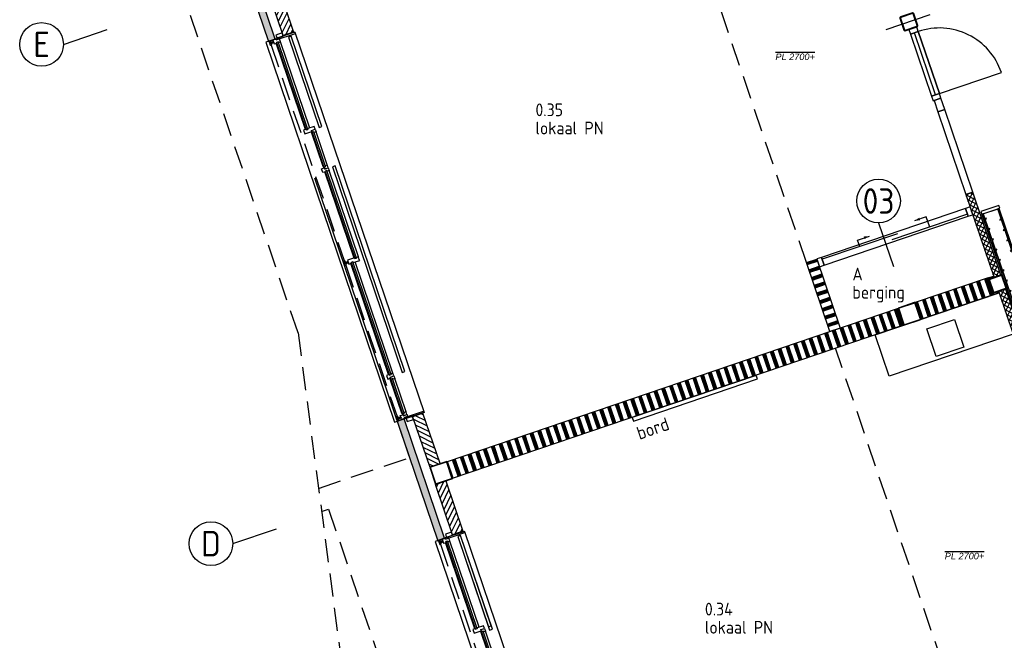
# Model space of a CAD drawing. Header units: millimetres. Extents: x -30480 to 214890, y -181324 to 108676.
# Tile 3 of 48: x 38346 to 51875, y -159787 to -151265. Entities that reach past the tile are written whole.
import ezdxf
from ezdxf.enums import TextEntityAlignment as Align
from ezdxf.xclip import XClip

# ---------------------------------------------------------------- set-up
doc = ezdxf.new("R2010")
doc.units = ezdxf.units.MM
doc.header["$LTSCALE"] = 100
doc.header["$XCLIPFRAME"] = 2
for name, pattern in [('082403 X-ref$0$DASHDOT2', [12.7, 6.35, -3.175, 0, -3.175]), ('082403 X-ref$0$DASHED2', [9.525, 6.35, -3.175]), ('082403 X-ref$0$HIDDEN2', [4.7625, 3.175, -1.5875])]:
    doc.linetypes.add(name, pattern=pattern)
for name, color, linetype in [('082403 X-ref$0$Alg-Dun-Arc', 8, 'Continuous'), ('082403 X-ref$0$bib', 253, 'Continuous'), ('082403 X-ref$0$BiKoz-Draai-Az', 253, 'Continuous'), ('082403 X-ref$0$BiKoz-Hout-Az', 253, 'Continuous'), ('082403 X-ref$0$BiKoz-Hout-Drs', 253, 'Continuous'), ('082403 X-ref$0$BiWand-Alg-Arc', 8, 'Continuous'), ('082403 X-ref$0$BiWand-Syst-Drs', 253, 'Continuous'), ('082403 X-ref$0$BuKoz-Alum-Az', 253, 'Continuous'), ('082403 X-ref$0$BuWand-Alg-Arc', 253, 'Continuous'), ('082403 X-ref$0$BuWand-Bakst-Drs', 253, 'Continuous'), ('082403 X-ref$0$Construct-Staal-Drs', 253, 'Continuous'), ('082403 X-ref$0$DakAfw-Alg-Az', 253, 'Continuous'), ('082403 X-ref$0$DIM25', 8, 'Continuous'), ('082403 X-ref$0$Hulplaag-Alg-Az', 253, 'Continuous'), ('082403 X-ref$0$Inricht-Alg-Az', 253, 'Continuous'), ('082403 X-ref$0$kozijn', 8, 'Continuous'), ('082403 X-ref$0$kozijn1', 8, 'Continuous'), ('082403 X-ref$0$MTXT18-100', 253, 'Continuous'), ('082403 X-ref$0$MTXT25-1', 253, 'Continuous'), ('082403 X-ref$0$MTXT35-1', 253, 'Continuous'), ('082403 X-ref$0$Plafond-Hout-Drs', 8, 'Continuous'), ('082403 X-ref$0$Stramien-Alg-Az', 9, '082403 X-ref$0$DASHDOT2'), ('082403 X-ref$0$Stramien-Alg-Drs', 8, 'Continuous'), ('082403 X-ref$0$Stramien-Alg-Txt', 253, 'Continuous'), ('082403 X-ref$0$TXT18', 253, 'Continuous')]:
    doc.layers.add(name, color=color, linetype=linetype)
doc.styles.add('082403 X-ref$0$BOS', font='isocp.shx')
doc.styles.add('082403 X-ref$0$BOS3', font='isocp.shx')
doc.styles.add('082403 X-ref$0$Standard', font='isocp.shx')
pattern_1 = [(108.75, (0, 0), (-106.52964, -36.16194), []), (108.75, (5.92, 2.01), (-106.52964, -36.16194), []), (108.75, (11.84, 4.02), (-106.52964, -36.16194), []), (108.75, (17.75, 6.03), (-106.52964, -36.16194), []), (108.75, (23.67, 8.04), (-106.52964, -36.16194), []), (108.75, (29.59, 10.04), (-106.52964, -36.16194), []), (108.75, (35.51, 12.05), (-106.52964, -36.16194), [])]

# ---------------------------------------------------------------- blocks, each defined once
blk = doc.blocks.new('082403 X-ref$0$spoelblok1800x600')
at = {"layer": '082403 X-ref$0$Inricht-Alg-Az', "linetype": 'Continuous'}
blk.add_lwpolyline([(1800, 0), (1800, 600), (0, 600), (0, 0)], close=True, dxfattribs=at)
at = {"layer": '082403 X-ref$0$Inricht-Alg-Az', "linetype": 'Continuous', "ltscale": 0.5}
blk.add_lwpolyline([(700, 50), (1100, 50), (1100, 450), (700, 450)], close=True, dxfattribs=at)
blk = doc.blocks.new('082403 X-ref$0$binkozschuif')
at = {"layer": '082403 X-ref$0$BiKoz-Hout-Az', "linetype": 'Continuous'}
for p, q in [((67, 85), (1163, 85)), ((1063, 28), (2158, 28))]:
    blk.add_line(p, q, dxfattribs=at)
at = {"layer": '082403 X-ref$0$BiKoz-Hout-Az'}
for p, q in [((615, 85), (615, -65)), ((1610, 28), (1610, -65)), ((615, -65), (785, -65)), ((1610, -65), (1440, -65))]:
    blk.add_line(p, q, dxfattribs=at)
blk.add_lwpolyline([(67, 0), (2158, 0), (2158, 114), (67, 114)], close=True, dxfattribs=at)
for points in [[(785, -65, 0, 37.5, 0), (710, -65, 37.5, 37.5, 0)], [(1440, -65, 0, 37.5, 0), (1515, -65, 37.5, 37.5, 0)]]:
    blk.add_lwpolyline(points, format="xyseb", dxfattribs=at)
at = {"layer": '082403 X-ref$0$BiKoz-Hout-Drs'}
for points in [[(0, 0), (67, 0), (67, 114), (0, 114)], [(2158, 0), (2225, 0), (2225, 114), (2158, 114)]]:
    blk.add_lwpolyline(points, close=True, dxfattribs=at)
blk = doc.blocks.new('082403 X-ref$0$kapstok leerkotte 25x')
at = {"layer": '082403 X-ref$0$Inricht-Alg-Az'}
for points in [[(20, 1950), (0, 1950)], [(0, 1950), (250, 1950)], [(230, 0), (230, 1950)], [(230, 1950), (250, 1950)], [(250, 0), (250, 1950)], [(0, 0), (250, 0)]]:
    blk.add_lwpolyline(points, dxfattribs=at)
at = {"layer": '082403 X-ref$0$Inricht-Alg-Az', "color": 9}
for points in [[(20, 1950), (20, 0), (0, 0), (0, 1950)], [(20, 1870), (40, 1870), (40, 1880), (20, 1880)], [(20, 1720), (40, 1720), (40, 1730), (20, 1730)], [(20, 1570), (40, 1570), (40, 1580), (20, 1580)], [(20, 1420), (40, 1420), (40, 1430), (20, 1430)], [(20, 1270), (40, 1270), (40, 1280), (20, 1280)], [(20, 1120), (40, 1120), (40, 1130), (20, 1130)], [(20, 970), (40, 970), (40, 980), (20, 980)], [(20, 820), (40, 820), (40, 830), (20, 830)], [(20, 670), (40, 670), (40, 680), (20, 680)], [(20, 520), (40, 520), (40, 530), (20, 530)], [(20, 370), (40, 370), (40, 380), (20, 380)], [(20, 220), (40, 220), (40, 230), (20, 230)], [(20, 70), (40, 70), (40, 80), (20, 80)]]:
    blk.add_lwpolyline(points, close=True, dxfattribs=at)
blk.add_lwpolyline([(20, 0), (20, 1950)], dxfattribs=at)
at = {"layer": '082403 X-ref$0$Inricht-Alg-Az'}
for points in [[(230, 1950), (230, 0), (250, 0), (250, 1950)], [(210, 1795), (230, 1795), (230, 1805), (210, 1805)], [(210, 1645), (230, 1645), (230, 1655), (210, 1655)], [(210, 1495), (230, 1495), (230, 1505), (210, 1505)], [(210, 1345), (230, 1345), (230, 1355), (210, 1355)], [(210, 1195), (230, 1195), (230, 1205), (210, 1205)], [(210, 1045), (230, 1045), (230, 1055), (210, 1055)], [(210, 895), (230, 895), (230, 905), (210, 905)], [(210, 745), (230, 745), (230, 755), (210, 755)], [(210, 595), (230, 595), (230, 605), (210, 605)], [(210, 445), (230, 445), (230, 455), (210, 455)], [(210, 295), (230, 295), (230, 305), (210, 305)], [(210, 145), (230, 145), (230, 155), (210, 155)]]:
    blk.add_lwpolyline(points, close=True, dxfattribs=at)
at = {"layer": '082403 X-ref$0$Hulplaag-Alg-Az', "insert": (337, 471), "char_height": 50, "width": 1235.48, "attachment_point": 1, "rotation": 270, "style": '082403 X-ref$0$Standard'}
blk.add_mtext('{\\fArial|b0|i0|c0|p34;leerkotte k2519}', dxfattribs=at)
blk = doc.blocks.new('082403 X-ref$0$dtboord01')
at = {"layer": '082403 X-ref$0$Inricht-Alg-Az'}
blk.add_lwpolyline([(0, -50), (1800, -50), (1800, 0), (0, 0)], close=True, dxfattribs=at)
at = {"layer": '082403 X-ref$0$MTXT18-100', "style": '082403 X-ref$0$BOS3'}
blk.add_text('bord', height=180, dxfattribs=at).set_placement((-5, -322))
blk = doc.blocks.new('082403 X-ref$0$binkozdeur1034')
at = {"layer": '082403 X-ref$0$BiKoz-Draai-Az'}
blk.add_lwpolyline([(967, 0), (67, 0), (67, -900, 0.414214)], format="xyb", close=True, dxfattribs=at)
at = {"layer": '082403 X-ref$0$BiKoz-Hout-Az'}
blk.add_line((67, 57), (967, 57), dxfattribs=at)
blk.add_lwpolyline([(67, 0), (967, 0), (967, 114), (67, 114)], close=True, dxfattribs=at)
at = {"layer": '082403 X-ref$0$BiKoz-Hout-Drs'}
for points in [[(0, 0), (67, 0), (67, 114), (0, 114)], [(967, 0), (1034, 0), (1034, 114), (967, 114)]]:
    blk.add_lwpolyline(points, close=True, dxfattribs=at)
blk = doc.blocks.new('082403 X-ref$0$_K200x10')
at = {"layer": '082403 X-ref$0$Construct-Staal-Drs'}
for points in [[(85, 100), (-85, 100, 0.414214), (-100, 85), (-100, -85, 0.414214), (-85, -100), (85, -100, 0.414214), (100, -85), (100, 85, 0.414214)], [(85, 90), (-85, 90, 0.414214), (-90, 85), (-90, -85, 0.414214), (-85, -90), (85, -90, 0.414214), (90, -85), (90, 85, 0.414214)]]:
    blk.add_lwpolyline(points, format="xyb", close=True, dxfattribs=at)
blk = doc.blocks.new('082403 X-ref$0$ruimtenummer met m2_1')
at = {"layer": '082403 X-ref$0$MTXT25-1', "style": '082403 X-ref$0$BOS'}
blk.add_attdef('OPPERVLAKTE', (0, 498), '', height=250, dxfattribs=at)
at = {"layer": '082403 X-ref$0$MTXT35-1', "style": '082403 X-ref$0$BOS'}
for tag, p in [('RUIMTENUMMER', (-8, 1448)), ('RUIMTENAAM', (-8, 948))]:
    blk.add_attdef(tag, p, '', height=350, dxfattribs=at)
blk = doc.blocks.new('*U79')
at = {"layer": '082403 X-ref$0$Construct-Staal-Drs'}
for points in [[(110, 125), (-110, 125, 0.4142136), (-125, 110), (-125, -110, 0.4142136), (-110, -125), (110, -125, 0.4142136), (125, -110), (125, 110, 0.4142136)], [(110, 118.7), (-110, 118.7, 0.4142136), (-118.7, 110), (-118.7, -110, 0.4142136), (-110, -118.7), (110, -118.7, 0.4142136), (118.7, -110), (118.7, 110, 0.4142136)]]:
    blk.add_lwpolyline(points, format="xyb", close=True, dxfattribs=at)
blk = doc.blocks.new('082403 X-ref')
at = {"layer": '082403 X-ref$0$Alg-Dun-Arc'}
h = blk.add_hatch(dxfattribs=at)
h.set_pattern_fill('SWAND', color=8, style=0)
h.set_pattern_definition([(108.75, (-329.45, 970.52), (-106.52964, -36.16194), []), (108.75, (-323.53, 972.53), (-106.52964, -36.16194), []), (108.75, (-317.61, 974.54), (-106.52964, -36.16194), []), (108.75, (-311.69, 976.55), (-106.52964, -36.16194), []), (108.75, (-305.77, 978.56), (-106.52964, -36.16194), []), (108.75, (-299.86, 980.57), (-106.52964, -36.16194), []), (108.75, (-293.94, 982.58), (-106.52964, -36.16194), [])])
h.paths.add_polyline_path([(2205, 18702), (1182, 18355), (1259, 18128), (2282, 18475)])
h = blk.add_hatch(dxfattribs=at)
h.set_pattern_fill('SWAND', color=8, style=0)
h.set_pattern_definition(pattern_1)
h.paths.add_polyline_path([(2281, 18728), (2205, 18702), (2212, 18684), (2288, 18709)])
h = blk.add_hatch(dxfattribs=at)
h.set_pattern_fill('SWAND', color=8, style=0)
h.set_pattern_definition(pattern_1)
h.paths.add_polyline_path([(2352, 18520), (2276, 18494), (2282, 18475), (2359, 18501)])
h = blk.add_hatch(dxfattribs=at)
h.set_pattern_fill('SWAND', color=8, style=0)
h.set_pattern_definition([(108.75, (21771.75, 7390.51), (-106.52964, -36.16194), []), (108.75, (21777.67, 7392.52), (-106.52964, -36.16194), []), (108.75, (21783.59, 7394.53), (-106.52964, -36.16194), []), (108.75, (21789.51, 7396.54), (-106.52964, -36.16194), []), (108.75, (21795.42, 7398.55), (-106.52964, -36.16194), []), (108.75, (21801.34, 7400.56), (-106.52964, -36.16194), []), (108.75, (21807.26, 7402.57), (-106.52964, -36.16194), [])])
h.paths.add_polyline_path([(-5228, 16179), (-5151, 15952), (1047, 18056), (970, 18283)])
at = {"layer": '082403 X-ref$0$BiWand-Alg-Arc'}
h = blk.add_hatch(dxfattribs=at)
h.set_pattern_fill('_USER', color=8, scale=50, angle=45, style=0, double=1, pattern_type=0)
h.set_pattern_definition([(63.75, (-884.164, -412.067), (-44.84364, 22.11443), []), (153.75, (-884.164, -412.067), (-22.11443, -44.84364), [])])
h.paths.add_polyline_path([(1902, 19846), (2288, 18709), (2382, 18741), (1997, 19878)])
h = blk.add_hatch(dxfattribs=at)
h.set_pattern_fill('SWAND', color=8, angle=90, style=0)
h.set_pattern_definition([(198.75, (28.82, 9.78), (36.16194, -106.52964), []), (198.75, (26.81, 15.7), (36.16194, -106.52964), []), (198.75, (24.8, 21.62), (36.16194, -106.52964), []), (198.75, (22.8, 27.54), (36.16194, -106.52964), []), (198.75, (20.79, 33.46), (36.16194, -106.52964), []), (198.75, (18.78, 39.38), (36.16194, -106.52964), []), (198.75, (16.77, 45.29), (36.16194, -106.52964), [])])
h.paths.add_polyline_path([(-147, 18960), (-289, 18912), (33, 17965), (175, 18013)])
h = blk.add_hatch(dxfattribs=at)
h.set_pattern_fill('_USER', color=8, scale=50, angle=45, style=0, double=1, pattern_type=0)
h.set_pattern_definition([(333.75, (-11804.783, 31759.04), (-22.11443, -44.84364), []), (243.75, (-11804.783, 31759.04), (-44.84364, 22.11443), [])])
h.paths.add_polyline_path([(2738, 17384), (2352, 18520), (2447, 18552), (2832, 17416)])
at = {"layer": '082403 X-ref$0$BuWand-Alg-Arc'}
for points in [[(-8145, 23622), (-8240, 23590), (-7683, 21950), (-7589, 21982)], [(-5818, 16767), (-5913, 16735), (-5356, 15094), (-5261, 15127)]]:
    blk.add_hatch(color=8, dxfattribs=at).paths.add_polyline_path(points)
h = blk.add_hatch(dxfattribs=at)
h.set_pattern_fill('ANSI31', color=8, scale=18, style=0)
h.set_pattern_definition([(63.75, (-3617.49, 14063.546), (-51.25628, 25.2768), [])])
h.paths.add_polyline_path([(-7571, 22771), (-7713, 22723), (-7478, 22030), (-7336, 22079)])
h = blk.add_hatch(dxfattribs=at)
h.set_pattern_fill('ANSI31', color=8, scale=18, style=0)
h.set_pattern_definition([(333.75, (-7488.304, 25466.593), (-25.2768, -51.25628), [])])
h.paths.add_polyline_path([(-5466, 16104), (-5324, 16152), (-5559, 16844), (-5701, 16796)])
h = blk.add_hatch(dxfattribs=at)
h.set_pattern_fill('ANSI31', color=8, scale=18, style=0)
h.set_pattern_definition([(63.75, (-1290.27, 7207.77), (-51.25628, 25.2768), [])])
h.paths.add_polyline_path([(-5244, 15915), (-5386, 15867), (-5151, 15175), (-5009, 15223)])
at = {"color": 8}
for p, q in [((-5042, 15165), (-5080, 15152)), ((-4605, 13878), (-5042, 15165)), ((-5080, 15152), (-4643, 13865)), ((-4643, 13865), (-4605, 13878))]:
    blk.add_line(p, q, dxfattribs=at)
at = {"layer": '082403 X-ref$0$BiKoz-Hout-Drs', "color": 8}
for points in [[(1516, 20982), (1611, 21014), (1558, 21171), (1463, 21139)], [(1902, 19846), (1997, 19878), (1611, 21014), (1516, 20982)]]:
    blk.add_lwpolyline(points, close=True, dxfattribs=at)
at = {"layer": '082403 X-ref$0$BiWand-Syst-Drs', "color": 8}
for points in [[(2288, 18709), (2382, 18741), (1997, 19878), (1902, 19846)], [(175, 18013), (33, 17965), (-289, 18912), (-147, 18960)], [(1284, 18136), (2282, 18475), (2205, 18702), (1206, 18363)], [(2288, 18709), (2212, 18684), (2205, 18702), (2281, 18728)], [(2352, 18520), (2447, 18552), (2832, 17416), (2738, 17384)], [(2352, 18520), (2276, 18494), (2282, 18475), (2359, 18501)], [(-5151, 15952), (1047, 18056), (970, 18283), (-5228, 16179)]]:
    blk.add_lwpolyline(points, close=True, dxfattribs=at)
at = {"layer": '082403 X-ref$0$BuKoz-Alum-Az', "color": 8}
blk.add_line((-7048, 20078), (-5711, 16140), dxfattribs=at)
at = {"layer": '082403 X-ref$0$BuWand-Bakst-Drs', "color": 8}
for points in [[(-7683, 21950), (-7589, 21982), (-8145, 23622), (-8240, 23590)], [(-7713, 22723), (-7571, 22771), (-7336, 22079), (-7478, 22030)], [(-5466, 16104), (-5324, 16152), (-5559, 16844), (-5701, 16796)], [(-5356, 15094), (-5261, 15127), (-5818, 16767), (-5913, 16735)], [(-5386, 15867), (-5244, 15915), (-5009, 15223), (-5151, 15175)]]:
    blk.add_lwpolyline(points, close=True, dxfattribs=at)
at = {"layer": '082403 X-ref$0$DakAfw-Alg-Az', "color": 8, "linetype": '082403 X-ref$0$HIDDEN2'}
for p, q in [((-7275, 17948), (-10971, 28835)), ((-7275, 17948), (-4982, 531)), ((-6994, 15812), (-5744, 16236))]:
    blk.add_line(p, q, dxfattribs=at)
blk.add_lwpolyline([(-6952, 15495), (-6856, 15528), (-4629, 8969), (-6030, 8493)], dxfattribs=at)
at = {"layer": '082403 X-ref$0$DIM25', "color": 8, "linetype": '082403 X-ref$0$DASHDOT2'}
blk.add_line((807, 22114), (1456, 22334), dxfattribs=at)
at = {"layer": '082403 X-ref$0$DIM25', "color": 8, "linetype": '082403 X-ref$0$DASHED2', "ltscale": 0.01}
for p, q in [((-7653, 21927), (-7601, 21944)), ((-6627, 18905), (-6575, 18922)), ((-5903, 16772), (-5851, 16789)), ((-5326, 15071), (-5274, 15089))]:
    blk.add_line(p, q, dxfattribs=at)
at = {"layer": '082403 X-ref$0$Inricht-Alg-Az', "color": 8}
blk.add_lwpolyline([(2120, 19576), (2366, 19660), (2353, 19698), (2107, 19614)], close=True, dxfattribs=at)
at = {"layer": '082403 X-ref$0$kozijn', "color": 8, "linetype": '082403 X-ref$0$HIDDEN2'}
for p, q in [((-7646, 21900), (-6638, 18929)), ((-6620, 18878), (-5914, 16797)), ((-5319, 15045), (-4310, 12073))]:
    blk.add_line(p, q, dxfattribs=at)
at = {"layer": '082403 X-ref$0$kozijn', "color": 8}
for points in [[(-7317, 22078), (-7317, 22078), (-5544, 16856), (-5544, 16856)], [(-7589, 21982), (-7719, 21938), (-5949, 16722), (-5818, 16767)], [(-6518, 18913), (-6521, 18922), (-6545, 18914), (-6542, 18905)], [(-6542, 18905), (-6545, 18914), (-6521, 18922), (-6518, 18913)], [(-4990, 15222), (-4990, 15222), (-3217, 10001), (-3217, 10001)], [(-5261, 15127), (-5392, 15082), (-3622, 9867), (-3491, 9911)]]:
    blk.add_lwpolyline(points, dxfattribs=at)
for points in [[(-7407, 22008), (-6986, 20769), (-6949, 20781), (-7369, 22020)], [(-6803, 20228), (-5844, 17402), (-5806, 17415), (-6765, 20241)], [(-6428, 18943), (-6433, 18957), (-6445, 18994), (-6474, 18985), (-6471, 18975), (-6494, 18967), (-6498, 18977), (-6594, 18944), (-6577, 18893), (-6542, 18905), (-6545, 18914), (-6521, 18922), (-6518, 18913)], [(-6622, 18914), (-6617, 18900), (-6583, 18911), (-6588, 18926)], [(-5790, 16772), (-5776, 16729), (-5691, 16758), (-5705, 16801)], [(-5080, 15152), (-4659, 13913), (-4621, 13926), (-5042, 15165)]]:
    blk.add_lwpolyline(points, close=True, dxfattribs=at)
at = {"layer": '082403 X-ref$0$kozijn1', "color": 8}
for p, q in [((-7173, 20741), (-7574, 21925)), ((-7114, 20761), (-7516, 21945)), ((-6873, 20253), (-7027, 20708)), ((-6931, 20232), (-7086, 20688)), ((-6504, 18974), (-6906, 20158)), ((-6445, 18994), (-6847, 20178)), ((-6030, 17374), (-6548, 18902)), ((-5971, 17394), (-6490, 18922)), ((-5791, 16865), (-5946, 17320)), ((-5850, 16844), (-6004, 17300)), ((-4845, 13885), (-5247, 15069)), ((-4787, 13906), (-5188, 15089)), ((-4604, 13377), (-4758, 13832)), ((-4545, 13397), (-4700, 13852))]:
    blk.add_line(p, q, dxfattribs=at)
for points in [[(-7580, 21989), (-7574, 21972), (-7311, 22061), (-7317, 22078)], [(-7578, 22038), (-7563, 21995), (-7478, 22024), (-7493, 22067)], [(-7673, 21948), (-7656, 21897), (-7637, 21904), (-7654, 21955)], [(-7648, 21936), (-7643, 21922), (-7609, 21934), (-7614, 21948)], [(-7530, 21987), (-7530, 21987), (-7576, 21971), (-7579, 21980), (-7620, 21966), (-7603, 21915), (-7568, 21927), (-7571, 21937), (-7547, 21945), (-7544, 21935), (-7516, 21945)], [(-7571, 21937), (-7163, 20734), (-7139, 20742), (-7547, 21945)], [(-7040, 20745), (-7052, 20782), (-7142, 20752), (-7139, 20742), (-7163, 20734), (-7166, 20744), (-7201, 20732), (-7184, 20680), (-7084, 20714), (-7089, 20728)], [(-7040, 20744), (-7027, 20708), (-7055, 20698), (-7059, 20707), (-7082, 20699), (-7079, 20690), (-7086, 20688), (-7093, 20708), (-7078, 20713), (-7084, 20729)], [(-7082, 20699), (-6921, 20225), (-6898, 20233), (-7059, 20707)], [(-6860, 20215), (-6847, 20178), (-6876, 20168), (-6879, 20178), (-6903, 20170), (-6899, 20160), (-6934, 20148), (-6952, 20199), (-6914, 20212), (-6909, 20198)], [(-6860, 20215), (-6872, 20252), (-6901, 20243), (-6898, 20233), (-6921, 20225), (-6925, 20235), (-6931, 20232), (-6924, 20212), (-6910, 20217), (-6905, 20200)], [(-6903, 20170), (-6494, 18967), (-6471, 18975), (-6879, 20178)], [(-6647, 18926), (-6630, 18875), (-6611, 18881), (-6628, 18932)], [(-6545, 18914), (-6020, 17367), (-5996, 17375), (-6521, 18922)], [(-5958, 17357), (-5971, 17394), (-5999, 17384), (-5996, 17375), (-6020, 17367), (-6023, 17376), (-6058, 17364), (-6041, 17313), (-6003, 17326), (-6008, 17340)], [(-5958, 17356), (-5946, 17320), (-5974, 17310), (-5977, 17319), (-6001, 17311), (-5998, 17302), (-6004, 17300), (-6011, 17320), (-5997, 17325), (-6003, 17341)], [(-6001, 17311), (-5840, 16837), (-5816, 16845), (-5977, 17319)], [(-5923, 16793), (-5906, 16742), (-5887, 16749), (-5904, 16800)], [(-5893, 16767), (-5898, 16781), (-5864, 16793), (-5859, 16779)], [(-5778, 16827), (-5769, 16799), (-5797, 16790), (-5797, 16790), (-5815, 16783), (-5812, 16774), (-5853, 16760), (-5870, 16811), (-5832, 16824), (-5828, 16810)], [(-5779, 16827), (-5791, 16864), (-5819, 16855), (-5816, 16845), (-5840, 16837), (-5843, 16847), (-5850, 16844), (-5843, 16824), (-5829, 16829), (-5823, 16812)], [(-5807, 16767), (-5813, 16784), (-5550, 16873), (-5544, 16856)], [(-5252, 15133), (-5247, 15116), (-4984, 15205), (-4990, 15222)], [(-5251, 15182), (-5236, 15139), (-5151, 15168), (-5165, 15211)], [(-5346, 15093), (-5329, 15041), (-5310, 15048), (-5327, 15099)], [(-5321, 15081), (-5316, 15066), (-5282, 15078), (-5287, 15092)], [(-5203, 15131), (-5203, 15131), (-5249, 15115), (-5252, 15124), (-5293, 15111), (-5276, 15059), (-5241, 15071), (-5244, 15081), (-5220, 15089), (-5217, 15080), (-5188, 15089)], [(-5244, 15081), (-4835, 13878), (-4812, 13886), (-5220, 15089)], [(-4713, 13889), (-4725, 13926), (-4815, 13896), (-4812, 13886), (-4835, 13878), (-4839, 13888), (-4874, 13876), (-4856, 13825), (-4757, 13858), (-4762, 13873)], [(-4712, 13889), (-4700, 13852), (-4728, 13842), (-4731, 13852), (-4755, 13843), (-4752, 13834), (-4758, 13832), (-4765, 13852), (-4751, 13857), (-4757, 13873)], [(-4755, 13843), (-4594, 13369), (-4570, 13377), (-4731, 13852)]]:
    blk.add_lwpolyline(points, close=True, dxfattribs=at)
at = {"layer": '082403 X-ref$0$Plafond-Hout-Drs', "color": 8, "linetype": '082403 X-ref$0$HIDDEN2'}
for p, q in [((-289, 18912), (-2218, 24593)), ((2038, 12056), (110, 17738))]:
    blk.add_line(p, q, dxfattribs=at)
at = {"layer": '082403 X-ref$0$Stramien-Alg-Az'}
for p, q in [((-10499, 21909), (-9683, 22186)), ((701, 19459), (1017, 18528)), ((-8172, 15053), (-7489, 15285))]:
    blk.add_line(p, q, dxfattribs=at)
at = {"layer": '082403 X-ref$0$Stramien-Alg-Drs'}
for centre in [(-10799, 21909), (701, 19759), (-8472, 15053)]:
    blk.add_circle(centre, 300, dxfattribs=at)
at = {"layer": '082403 X-ref$0$bib', "color": 8}
for name, p, rotation in [('082403 X-ref$0$_K200x10', (1117, 22219), 18.75), ('082403 X-ref$0$binkozdeur1034', (1558, 21171), 108.7499999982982), ('082403 X-ref$0$binkozschuif', (1959, 19678), 198.7499999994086), ('082403 X-ref$0$kapstok leerkotte 25x', (2747, 17730), 18.7499999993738), ('082403 X-ref$0$_K200x10', (2339, 18621), 18.74999999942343), ('*U79', (1127, 18210), 18.75000000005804), ('082403 X-ref$0$dtboord01', (-2684, 16784), 18.74999999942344), ('*U79', (-5308, 16025), 18.7500000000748)]:
    blk.add_blockref(name, p, dxfattribs=dict(at, rotation=rotation))
ref = blk.add_blockref('082403 X-ref$0$ruimtenummer met m2_1', (-4009, 20198), dxfattribs=dict(at, xscale=0.5, yscale=0.5, zscale=0.5))
ref.add_attrib('RUIMTENUMMER', '0.35', (-4013, 20923), dxfattribs={"layer": '082403 X-ref$0$MTXT35-1', "height": 175, "style": '082403 X-ref$0$BOS'})
ref.add_attrib('RUIMTENAAM', 'lokaal PN', (-4013, 20673), dxfattribs={"layer": '082403 X-ref$0$MTXT35-1', "height": 175, "style": '082403 X-ref$0$BOS'})
ref = blk.add_blockref('082403 X-ref$0$ruimtenummer met m2_1', (346, 17944), dxfattribs=dict(at, xscale=0.5, yscale=0.5, zscale=0.5))
ref.add_attrib('RUIMTENUMMER', 'A', (342, 18668), dxfattribs={"layer": '082403 X-ref$0$MTXT35-1', "height": 175, "style": '082403 X-ref$0$BOS'})
ref.add_attrib('RUIMTENAAM', 'berging', (342, 18418), dxfattribs={"layer": '082403 X-ref$0$MTXT35-1', "height": 175, "style": '082403 X-ref$0$BOS'})
at = {"layer": '082403 X-ref$0$bib', "color": 8, "xscale": -1, "rotation": 18.74999999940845}
blk.add_blockref('082403 X-ref$0$spoelblok1800x600', (2552, 17930), dxfattribs=at)
at = {"layer": '082403 X-ref$0$bib', "color": 8}
ref = blk.add_blockref('082403 X-ref$0$ruimtenummer met m2_1', (-1682, 13343), dxfattribs=dict(at, xscale=0.5, yscale=0.5, zscale=0.5))
ref.add_attrib('RUIMTENUMMER', '0.34', (-1685, 14067), dxfattribs={"layer": '082403 X-ref$0$MTXT35-1', "height": 175, "style": '082403 X-ref$0$BOS'})
ref.add_attrib('RUIMTENAAM', 'lokaal PN', (-1685, 13817), dxfattribs={"layer": '082403 X-ref$0$MTXT35-1', "height": 175, "style": '082403 X-ref$0$BOS'})
at = {"layer": '082403 X-ref$0$Stramien-Alg-Txt', "style": '082403 X-ref$0$Standard'}
for s, p in [('E', (-10799, 21909)), ('03', (701, 19759)), ('D', (-8472, 15053))]:
    blk.add_text(s, height=350, dxfattribs=at).set_placement(p, align=Align.MIDDLE)
at = {"layer": '082403 X-ref$0$TXT18', "color": 8, "char_height": 90, "width": 612.16, "attachment_point": 1, "style": '082403 X-ref$0$BOS3'}
for insert in [(-716, 21784), (1611, 14928)]:
    blk.add_mtext('{\\fArial|b0|i1|c0|p34;\\OPL 2700+}', dxfattribs=dict(at, insert=insert))

msp = doc.modelspace()

# ---------------------------------------------------------------- block references
ref = msp.add_blockref('082403 X-ref', (49446, -173513))
XClip(ref).set_block_clipping_path([(-24555.726573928, -7811.8301967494), (165444.273426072, 82188.1698032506)])

doc.saveas('drawing.dxf')
